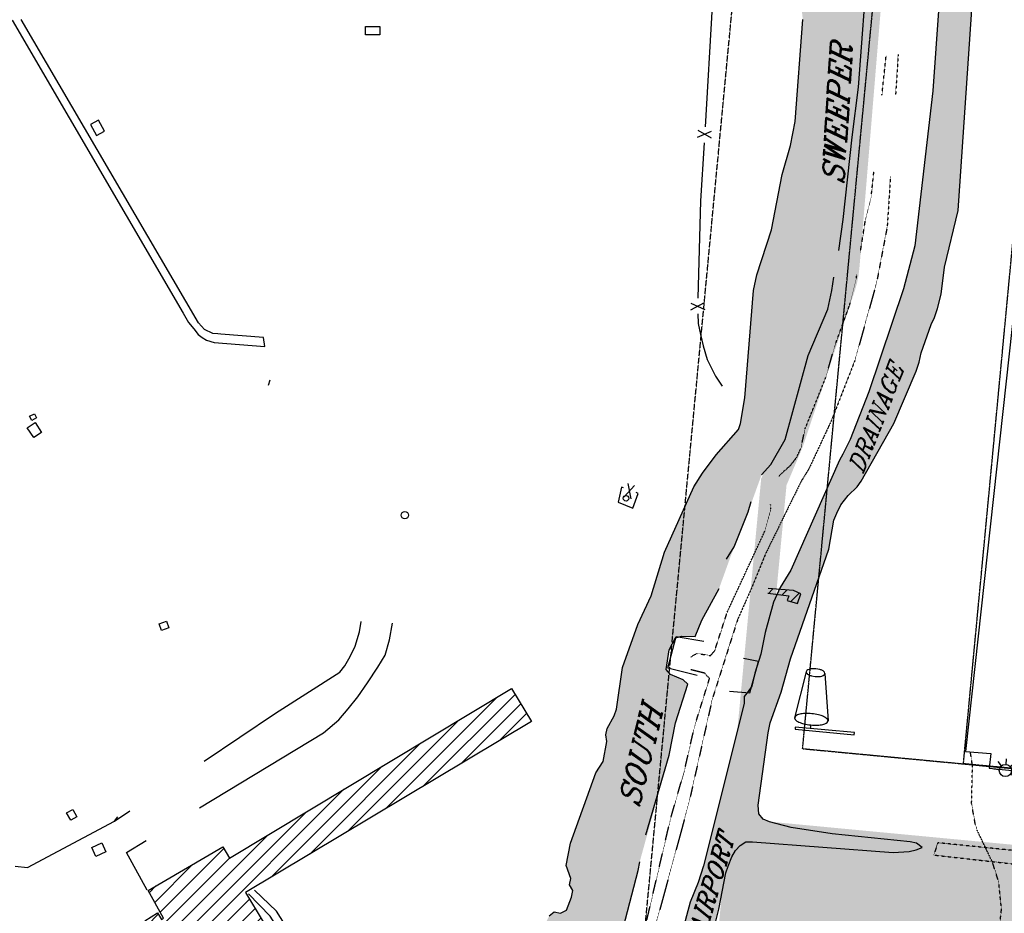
# Model space of a CAD drawing. Header units: feet. Extents: x 0 to 208040, y 0 to 211214.
# Tile 12 of 71: x 194406 to 195549, y 193384 to 194421. Entities that reach past the tile are written whole.
import ezdxf

# ---------------------------------------------------------------- set-up
doc = ezdxf.new("R2010")
doc.units = ezdxf.units.FT
doc.header["$LTSCALE"] = 0.5
doc.header["$MEASUREMENT"] = 0
doc.header["$XCLIPFRAME"] = 0
for name, pattern in [('CENTER2', [1.125, 0.75, -0.125, 0.125, -0.125]), ('EASEMENT8', [0.9375, 0.375, -0.0625, 0.0625, -0.0625, 0.0625, -0.0625, 0.0625, -0.0625, 0.0625, -0.0625]), ('HIDDEN2', [0.1875, 0.125, -0.0625]), ('PHANTOM2', [1.25, 0.625, -0.125, 0.125, -0.125, 0.125, -0.125])]:
    doc.linetypes.add(name, pattern=pattern)
doc.layers.get('0').update_dxf_attribs({"linetype": 'CONTINUOUS'})
for name, color, linetype in [('1-OFA', 13, 'CENTER2'), ('1-RSA', 13, 'CENTER2'), ('1-WINDSOCK', 5, 'CONTINUOUS'), ('AIR-PAVED', 1, 'CONTINUOUS'), ('CULVERT', 5, 'HIDDEN2'), ('F-aviationeasement', 251, 'EASEMENT8'), ('F-BRL', 110, 'PHANTOM2'), ('F-EASEMENTHATCH', 1, 'CONTINUOUS'), ('FENCE', 11, 'CONTINUOUS'), ('Future Property Line', 251, 'PHANTOM2'), ('image', 7, 'CONTINUOUS'), ('MA-BLDG', 11, 'CONTINUOUS'), ('MA-BLDGHATCH', 11, 'CONTINUOUS'), ('MASTER-THIN', 11, 'CONTINUOUS'), ('MISC-OBJECT', 11, 'CONTINUOUS'), ('MISC-UTILITY', 11, 'CONTINUOUS'), ('R-DIRT', 11, 'HIDDEN2'), ('R-PAVED', 11, 'CONTINUOUS'), ('REIL', 11, 'CONTINUOUS'), ('RIVER', 11, 'CONTINUOUS'), ('TEXT', 1, 'CONTINUOUS'), ('WALL', 11, 'CONTINUOUS'), ('Water', 5, 'CONTINUOUS')]:
    doc.layers.add(name, color=color, linetype=linetype)
doc.styles.add('CVFONT05', font='ROMANC')
picture_1 = doc.add_image_def('image1.jpg', size_in_pixel=(2000, 2400))

# ---------------------------------------------------------------- blocks, each defined once
blk = doc.blocks.new('FENCTICK', base_point=(196004.4, 202230.9))
for p, q in [((196000.4, 202222.9), (196008.4, 202238.9)), ((196008.4, 202222.9), (196000.4, 202238.9))]:
    blk.add_line(p, q)
blk = doc.blocks.new('REILEND')
at = {"layer": 'REIL'}
for p, q in [((-96.1, 68.8), (-99.2, 74.4)), ((-90.7, 69.4), (-88.9, 75.6)), ((-86.4, 66), (-80.8, 69.1)), ((-85.8, 60.6), (-79.6, 58.8)), ((-79.5, 53.5), (-73.9, 56.7)), ((-78.9, 48.1), (-76.6, 47.5)), ((-76.8, 44.6), (-75.1, 50.8)), ((-72.5, 41.3), (-66.9, 44.5)), ((-71.8, 35.9), (-65.6, 34.2)), ((-69.7, 32.2), (-67.9, 38.3)), ((-65.4, 28.8), (-59.8, 31.9)), ((-64.8, 23.3), (-58.6, 21.6)), ((-62.9, 19.7), (-62.3, 22)), ((-58.6, 16.4), (-53, 19.6)), ((-55.8, 7.3), (-54.1, 13.5)), ((-51.5, 4), (-45.9, 7.2)), ((-54.1, -5.7), (-50.9, -11.3)), ((-50.8, -1.4), (-44.6, -3.1)), ((-32.9, -43.3), (-36, -37.7)), ((-27.5, -42.7), (-25.7, -36.6)), ((-23.2, -46.1), (-17.6, -43)), ((-22.6, -51.5), (-16.4, -53.3)), ((-16.3, -58.6), (-10.7, -55.5)), ((-15.7, -64), (-13.4, -64.7)), ((-13.6, -67.5), (-11.9, -61.3)), ((-9.3, -70.9), (-3.7, -67.7)), ((-8.6, -76.3), (-2.4, -78)), ((-6.5, -80), (-4.7, -73.8)), ((-2.2, -83.4), (3.4, -80.3)), ((-1.6, -88.8), (4.6, -90.6)), ((0.3, -92.4), (1, -90.1)), ((4.6, -95.8), (10.2, -92.6)), ((7.4, -104.8), (9.1, -98.6)), ((11.7, -108.1), (17.3, -104.9)), ((12.4, -113.5), (18.6, -115.2)), ((9.1, -117.8), (12.3, -123.4))]:
    blk.add_line(p, q, dxfattribs=at)
for centre in [(-92.7, 62.6), (-85.8, 50.1), (-78.7, 37.7), (-71.7, 25.3), (-64.8, 12.8), (-57.7, 0.5), (-29.5, -49.6), (-22.5, -62), (-15.4, -74.4), (-8.4, -86.8), (-1.5, -99.3), (5.6, -111.7)]:
    blk.add_circle(centre, 7.13, dxfattribs=at)
blk = doc.blocks.new('WINDSOCK')
for points in [[(-0.022, 1.272), (-0.022, 0.012), (0.026, 0.012), (0.026, 1.272), (-0.022, 1.272)], [(1.213, 1.151), (0.221, 1.308)], [(0.101, 0.95), (0.026, 0.955)], [(1.213, 0.753), (0.221, 0.593)]]:
    blk.add_lwpolyline(points)
for points in [[(0.221, 1.308), (0.184, 1.29, 0.089204), (0.136, 1.203, 0.046169), (0.111, 1.097, 0.034314), (0.101, 0.95, 0.034314), (0.111, 0.804, 0.046169), (0.136, 0.697, 0.089204), (0.184, 0.61), (0.221, 0.593), (0.257, 0.61, 0.089204), (0.305, 0.697, 0.046169), (0.33, 0.804, 0.034314), (0.34, 0.95, 0.034314), (0.33, 1.097, 0.046169), (0.305, 1.203, 0.089204), (0.257, 1.29)], [(1.213, 1.151), (1.186, 1.14, 0.098445), (1.155, 1.092, 0.055694), (1.138, 1.033), (1.131, 0.952), (1.138, 0.871, 0.055694), (1.155, 0.811, 0.098445), (1.186, 0.764), (1.213, 0.753), (1.24, 0.764, 0.098445), (1.271, 0.811, 0.055694), (1.288, 0.871), (1.295, 0.952), (1.288, 1.033, 0.055694), (1.271, 1.092, 0.098445), (1.24, 1.14)]]:
    blk.add_lwpolyline(points, format="xyb", close=True)

msp = doc.modelspace()

# ---------------------------------------------------------------- hatches: boundary and pattern name
at = {"layer": 'F-EASEMENTHATCH'}
h = msp.add_hatch(dxfattribs=at)
h.set_pattern_fill('DOTS', color=256, scale=200, style=0)
h.paths.add_polyline_path([(195876.1, 192683.7, -0.25645), (195924.1, 192680.8), (195944.3, 192668.2, 0.13356), (195969.4, 192660.5), (196039.7, 193402.7), (195243.3, 193478.2), (195142.6, 192415.5), (195360.8, 192403.6, 0.143121), (195415.4, 192416.4), (195494.1, 192460.8, -0.193149), (195567.9, 192470.6), (195575.2, 192468.7, 0.109874), (195596.9, 192468.1), (195607, 192470, 0.312372), (195646.9, 192510.6), (195654.6, 192555.1, -0.243848), (195682.4, 192591.8)])
at = {"layer": 'MA-BLDGHATCH'}
h = msp.add_hatch(dxfattribs=at)
h.set_pattern_fill('ANSI31', color=256, scale=100, style=0)
edge = h.paths.add_edge_path()
edge.add_line((195274.7, 193755.3), (195299.3, 193752.3))
edge.add_line((195299.3, 193752.3), (195297.1, 193747))
edge.add_line((195297.1, 193747), (195309.3, 193743.3))
edge.add_line((195309.3, 193743.3), (195313.2, 193754.5))
edge.add_line((195313.2, 193754.5), (195304.5, 193758.4))
edge.add_line((195304.5, 193758.4), (195275.4, 193761))
h = msp.add_hatch(dxfattribs=at)
h.set_pattern_fill('ANSI31', color=256, scale=100, style=0)
h.paths.add_polyline_path([(195000.4, 193606.4), (194668.5, 193408), (194709.3, 193339.6), (194666.3, 193316), (194646.6, 193349.4), (194632.8, 193341.4), (194625.6, 193353.8), (194597, 193337), (194578.6, 193368.4), (194575.9, 193366.7), (194584.6, 193351.6), (194570, 193342.9), (194551.7, 193375), (194566.3, 193384.1), (194570.9, 193376.5), (194573.4, 193378), (194555.3, 193410.1), (194642.1, 193460.7), (194650, 193447.7), (194977.3, 193644.8)])
h.paths.add_polyline_path([(194818.7, 193318.1), (194622.1, 193204.6), (194627.7, 193196.9), (194563.2, 193159.6), (194493.6, 193280.2), (194532.6, 193302.8), (194542.9, 193284.5), (194549.9, 193288.6), (194582.8, 193231.6), (194797.2, 193355.4)])
at = {"layer": 'Water'}
h = msp.add_hatch(dxfattribs=at)
h.set_pattern_fill('DOTS', color=256, scale=200, angle=20, style=0)
h.paths.add_polyline_path([(194901.5, 192617.1), (194884.6, 192617.9), (194838.7, 192611.7), (194784.8, 192596.9), (194769.3, 192594.1), (194761.9, 192595), (194755.1, 192598.8), (194743.5, 192619.2), (194739.9, 192634.3), (194739.8, 192642.3), (194743, 192674.2), (194754.2, 192701.4), (194767.5, 192746.5), (194775.5, 192762.2), (194782.8, 192771.4), (194791.6, 192778.9), (194809.3, 192789.6), (194816.5, 192792.3), (194847.9, 192795.6), (194864.2, 192799.3), (194885.3, 192808.9), (194895.2, 192820.7), (194905.1, 192839.8), (194907.3, 192858.1), (194900.1, 192892), (194898.3, 192911), (194900.5, 192977.5), (194904.3, 193012.8), (194899.3, 193036), (194899.6, 193055.6), (194909.4, 193078.1), (194909.3, 193085.6), (194924.3, 193092.5), (194938.9, 193111.2), (194941.2, 193118.7), (194935.6, 193124.2), (194921, 193129.4), (194916.4, 193157.3), (194938.3, 193209.2), (194955.1, 193237.5), (194990.9, 193266.3), (194988, 193273.3), (194980.5, 193274.6), (194981.6, 193297.4), (194987.2, 193302.4), (194990.6, 193309.7), (194991.1, 193333), (195013.8, 193366.3), (195021, 193380.8), (195026.9, 193385.6), (195034.2, 193383.8), (195041, 193387.2), (195047, 193402.3), (195048.3, 193410), (195044.4, 193416.6), (195046, 193424.2), (195040.9, 193439.2), (195045.7, 193465.1), (195075.2, 193547), (195083.5, 193559.9), (195087.8, 193583.2), (195086.9, 193590.8), (195088.2, 193598.2), (195096.6, 193612.8), (195099, 193620.9), (195106.1, 193669.2), (195124, 193719), (195139.2, 193752.4), (195155, 193803.1), (195189, 193878.9), (195198.8, 193894.9), (195214.8, 193916.2), (195240.6, 193945.3), (195243.2, 193952.4), (195248.3, 193982.3), (195258.1, 194106.9), (195262, 194125.2), (195279.2, 194177.2), (195291.5, 194241.4), (195301.2, 194275.3), (195306.6, 194302.9), (195315.4, 194421.6), (195312, 194454.2), (195313.1, 194497.5), (195310.5, 194550.4), (195317.6, 194608.3), (195337.4, 194675.2), (195358.5, 194800.4), (195362.9, 194869.5), (195362.2, 194886.4), (195358.7, 194901.7), (195360.1, 194926.4), (195367.7, 194939.6), (195373.1, 194944.9), (195380.3, 194947.4), (195386.2, 194952.2), (195375, 194962.3), (195373.7, 194977.7), (195367, 194981.8), (195359.6, 194980.3), (195358.6, 194965.1), (195356, 194957.6), (195350.6, 194952.2), (195343.4, 194949.8), (195336, 194951.9), (195327.5, 194989.7), (195308.6, 195013.8), (195285.9, 195038.9), (195268.3, 195046.5), (195253.2, 195050.3), (195209.1, 195052.7), (195186.6, 195044.3), (195139.4, 195012.7), (195118.7, 195001), (195096.4, 194994.5), (195057.7, 194996.8), (195044.9, 195005.6), (195030.4, 195010.2), (195077.1, 195007.3), (195092.3, 195009.1), (195098.9, 195014.1), (195129.7, 195045.3), (195149.4, 195059.1), (195154.1, 195065), (195156.6, 195070.4), (195164.1, 195103), (195158.5, 195108.7), (195125.7, 195111.6), (195121.9, 195118.4), (195116.6, 195123.8), (195094.2, 195129.8), (195080.2, 195136.7), (195068.2, 195146.7), (195046.3, 195154.7), (195040.7, 195159.9), (195035.3, 195181.1), (195020.7, 195199.1), (195012.7, 195199.9), (195006.3, 195204.5), (194993.5, 195223.8), (194992.4, 195231.9), (194993.8, 195255.3), (194991.1, 195262.8), (194981.8, 195275.6), (194975.1, 195279.9), (194967.8, 195281.7), (194964.6, 195289.2), (194958.8, 195294.7), (194947.2, 195316.4), (194928.8, 195341.2), (194915.7, 195365.8), (194911.3, 195383.4), (194907.3, 195428.1), (194895, 195437.9), (194894, 195456.5), (194895.5, 195472.2), (194886.9, 195493.7), (194870.7, 195514.8), (194855.6, 195616.3), (194852.2, 195623.8), (194847.1, 195629.5), (194844.5, 195636.7), (194842.7, 195646.4), (194829.9, 195677.5), (194827.4, 195694.4), (194830.6, 195747.4), (194834.9, 195754.3), (194845.5, 195765.5), (194846.7, 195776.9), (194842.7, 195892.3), (194845.3, 195899.4), (194892, 195948.7), (194914.7, 195985.5), (194927, 195998.9), (194938.2, 196013.3), (194957.3, 196032.8), (194962.7, 196039.3), (194969.2, 196046), (194982.4, 196062.4), (194994.7, 196074.1), (195002.4, 196083.2), (195029.1, 196110.1), (195057.4, 196131.5), (195065.2, 196135), (195073.7, 196137.4), (195144.7, 196161.9), (195164.9, 196167.8), (195173, 196171), (195182.9, 196176.2), (195189.6, 196181.2), (195194.8, 196188.6), (195199.2, 196198), (195204.6, 196216.3), (195207.8, 196224.7), (195212.7, 196234.1), (195220.6, 196245.5), (195234.7, 196260.7), (195255.5, 196276.4), (195263.4, 196280.2), (195282.5, 196286.8), (195303.3, 196295.7), (195322.9, 196301.1), (195342.5, 196303.5), (195350.7, 196305.6), (195358.3, 196309.7), (195366.3, 196315.1), (195373.6, 196321.1), (195379.5, 196329), (195382.7, 196338.2), (195387.2, 196386.4), (195389.4, 196441.9), (195402.8, 196548.7), (195409.7, 196577.8), (195410.9, 196586), (195412.8, 196616.3), (195411.8, 196624.6), (195408.4, 196632.7), (195395.6, 196650.9), (195389.5, 196657.4), (195382.9, 196662.6), (195366.9, 196668.8), (195341.6, 196671.4), (195333.1, 196671.6), (195312.5, 196669), (195293.7, 196670.4), (195284.8, 196670), (195277.5, 196665.9), (195270.1, 196659.1), (195241.5, 196635.1), (195226.3, 196617.4), (195192.9, 196571.4), (195187, 196565.5), (195178, 196558.9), (195168.6, 196553.1), (195158.7, 196548.2), (195150.2, 196542), (195126.3, 196520.3), (195096.2, 196499.8), (194977.2, 196435.4), (194951, 196425), (194942.3, 196423.5), (194923.1, 196422.1), (194915.2, 196420), (194896.8, 196413.1), (194881.8, 196404.1), (194868.2, 196393.6), (194860.4, 196390.6), (194852.1, 196389.6), (194827.2, 196388.4), (194819, 196389), (194793.8, 196394.7), (194775.6, 196396.8), (194766.8, 196396.4), (194758.8, 196393.8), (194739.2, 196393.3), (194730.8, 196394.2), (194721.3, 196397.3), (194689.7, 196402.8), (194672.5, 196408.4), (194650.8, 196413.1), (194601.7, 196426.1), (194593.8, 196429.2), (194569, 196445.6), (194554.8, 196458.2), (194549.5, 196464.8), (194545, 196475.5), (194540.6, 196504.3), (194538.6, 196512.8), (194531.3, 196531.3), (194526.1, 196538.2), (194517.4, 196546.1), (194506.8, 196552.5), (194496.2, 196555.6), (194487.2, 196556.7), (194479.2, 196558.4), (194463, 196563.6), (194457.2, 196570), (194459.2, 196578), (194468.2, 196579.8), (194477.6, 196580.3), (194486.3, 196579.3), (194497.8, 196576.9), (194506, 196573.5), (194562.7, 196535.9), (194601.9, 196514.1), (194610.1, 196511.2), (194632.4, 196508.6), (194641.1, 196508.5), (194651.1, 196509), (194658.6, 196512.5), (194667.2, 196513.1), (194688.5, 196504.4), (194695.8, 196500.5), (194713.6, 196488.3), (194721.7, 196484.6), (194744.8, 196480), (194835.1, 196469.6), (194843.4, 196469.5), (194855.6, 196470.3), (194865.9, 196471.9), (194898.8, 196482.9), (194917.5, 196485.7), (194926, 196485.6), (194938, 196486.4), (194949.7, 196490.8), (194955.8, 196498.4), (194962.2, 196503.7), (195007.7, 196526.2), (195030.2, 196540.7), (195037.8, 196543.9), (195047.7, 196546.4), (195056.4, 196547.8), (195067.4, 196552.9), (195096.5, 196574.3), (195103.9, 196578.9), (195114.3, 196583.2), (195125.7, 196589.3), (195131.6, 196595.3), (195134.7, 196605.6), (195138.7, 196613.4), (195159.3, 196637.7), (195172.3, 196649.7), (195180.5, 196654.2), (195190.6, 196658.6), (195197.9, 196662.4), (195203, 196680.5), (195241.4, 196717.9), (195248.4, 196723.7), (195269.4, 196746.3), (195274.9, 196753.1), (195281.6, 196763.8), (195287.1, 196775.6), (195289.5, 196787.1), (195294, 196833.9), (195293.7, 196843.3), (195283.8, 196888.4), (195281.4, 196896.4), (195276.7, 196907.3), (195270.6, 196916.6), (195255.4, 196930.7), (195238.5, 196943.6), (195135.5, 197011.3), (195082.1, 197049), (194964.6, 197115), (194957.7, 197119.7), (194950.2, 197126), (194942.5, 197135.2), (194917.7, 197177.6), (194899.4, 197203.1), (194890.8, 197218.6), (194887.6, 197227), (194880.6, 197249.2), (194877.4, 197257.3), (194873.8, 197269), (194870.8, 197281.7), (194871.1, 197293.8), (194869.4, 197305.2), (194864.3, 197315.4), (194862.5, 197323.9), (194863, 197338.4), (194864.6, 197352.2), (194865, 197367.3), (194863, 197381.3), (194862.7, 197409.4), (194869, 197459.5), (194875.2, 197487.1), (194876.3, 197496.3), (194876.4, 197500), (194905.9, 197500), (194908.4, 197484.4), (194912.7, 197425.9), (194912.2, 197383.3), (194916.1, 197319.1), (194916.3, 197304.2), (194920.6, 197275.1), (194931.4, 197234.9), (194937.9, 197217.6), (194946.8, 197201.5), (194961, 197184.2), (194964.6, 197181.9), (195024.4, 197144.5), (195124, 197102.8), (195200.1, 197078.1), (195232, 197063.7), (195279, 197033.3), (195317, 197007.4), (195338, 196986.6), (195364.7, 196953.8), (195369.2, 196946.7), (195378.9, 196926.4), (195386.4, 196907.6), (195409.8, 196833.8), (195413.8, 196816.5), (195449.9, 196699.7), (195484.2, 196630.3), (195491.6, 196608.6), (195506.2, 196554.1), (195507.7, 196545.4), (195508.1, 196536.6), (195497.8, 196435.7), (195492.1, 196414.4), (195488.9, 196405.7), (195483.3, 196395.1), (195430.4, 196320.1), (195393.9, 196277.8), (195387.8, 196272.2), (195361.4, 196245.8), (195350.4, 196236.7), (195312, 196199.3), (195299.7, 196189.7), (195291.1, 196184.1), (195266.4, 196163.3), (195228.8, 196130), (195204.8, 196110.6), (195114.5, 196037.6), (195063.7, 196001.9), (195056.1, 195998.6), (195032, 195982.2), (195019.4, 195971.3), (195003.9, 195951.9), (194992.8, 195938.7), (194967.2, 195896.4), (194954.5, 195866.3), (194946.3, 195841.3), (194940, 195805), (194935.2, 195725.1), (194940.4, 195631.9), (194942.3, 195624), (194949.7, 195601), (194955, 195584.6), (194969.6, 195545.8), (194979.3, 195518), (194993.7, 195481.5), (195034.3, 195388.9), (195053.8, 195338.1), (195058.1, 195323.5), (195072.6, 195285.3), (195079.7, 195270.6), (195094.7, 195249.9), (195132.8, 195208.8), (195190.7, 195163.4), (195212.4, 195149.9), (195261, 195117.1), (195344.6, 195067.3), (195376.3, 195043.5), (195410.8, 195009.4), (195416.4, 195000.4), (195428, 194947.6), (195419.8, 194850.2), (195421, 194842.6), (195413.1, 194773), (195411.8, 194761.3), (195403.8, 194720.1), (195396.3, 194630.9), (195392.9, 194572.2), (195390.2, 194524.8), (195391.2, 194492.6), (195380.1, 194342.8), (195372.9, 194284.9), (195362.3, 194189.3), (195351.6, 194122.2), (195349.2, 194106.7), (195344.4, 194085.3), (195321.6, 194031.4), (195295.1, 193934), (195278.3, 193905), (195267.6, 193893), (195252.1, 193850), (195235.7, 193809.3), (195218.2, 193760.8), (195198.4, 193723.9), (195190.4, 193705.2), (195174.9, 193705.5), (195167.5, 193703.5), (195160.1, 193689.8), (195156.8, 193666.8), (195161.8, 193660.8), (195176.4, 193654.9), (195182, 193649.7), (195167.5, 193604.7), (195160.3, 193567.2), (195126.1, 193443.6), (195124.4, 193433.6), (195087.7, 193292.3), (195072.3, 193239.6), (195019.8, 193082), (194985.8, 192997.4), (194965.6, 192956.8), (194955.1, 192903.3), (194953.2, 192865.5), (194955.4, 192853.7), (194953.2, 192832.5), (194951, 192825.9), (194949, 192819.5), (194947.6, 192804.3), (194932, 192768.4), (194921.6, 192738.9), (194907.3, 192678.3), (194906.3, 192662.1), (194908.2, 192654.4), (194919.5, 192642)])
h = msp.add_hatch(dxfattribs=at)
h.set_pattern_fill('DOTS', color=256, scale=200, angle=20, style=0)
h.paths.add_polyline_path([(195520.7, 194716.6), (195523.4, 194746.1), (195535.6, 194877.2), (195556.5, 194988.7), (195559.6, 195038.3), (195559.3, 195046.9), (195557.2, 195058.1), (195552.7, 195067.7), (195545.3, 195075.3), (195534.3, 195082.2), (195514.3, 195092.6), (195496.8, 195099.7), (195489.8, 195103.8), (195481.5, 195110), (195475.5, 195115.9), (195470.2, 195124.9), (195468.4, 195134.3), (195498.6, 195532.7), (195491.8, 195528.2), (195490.5, 195519), (195453.4, 195166.8), (195451.5, 195158.7), (195446.8, 195149.8), (195427.5, 195142.8), (195418.2, 195143.5), (195409.5, 195151), (195401.6, 195158.9), (195376.5, 195179.7), (195369.6, 195184.5), (195289.1, 195232.7), (195259.4, 195256.7), (195192.3, 195330.9), (195159, 195378.7), (195112.5, 195463.9), (195097.1, 195497.4), (195069.7, 195575.8), (195067.6, 195584.5), (195060.3, 195609.2), (195057.4, 195626.5), (195057.2, 195664.6), (195054.4, 195687.1), (195050.6, 195705.7), (195048.6, 195739.8), (195051.3, 195793.7), (195054.3, 195809.8), (195056.4, 195817.1), (195066.7, 195839.4), (195076.9, 195856.9), (195084.9, 195872.8), (195094.7, 195888.8), (195100, 195895.2), (195158.1, 195945.5), (195173.9, 195953.8), (195184.7, 195966.6), (195199.9, 195974.4), (195235.6, 195998.1), (195247.5, 196011), (195287.6, 196041.6), (195392.9, 196132.8), (195429.5, 196156.4), (195446.4, 196165.2), (195454.2, 196168.1), (195470.6, 196167.9), (195544.3, 196153.9), (195549.9, 196147.5), (195550.6, 196139.2), (195529, 195925.3), (195529.7, 195917), (195536.3, 195912.1), (195539.3, 195931), (195536.4, 195948.9), (195537, 195958.2), (195541.7, 195989.6), (195548.8, 196016.2), (195558.9, 196141.8), (195558.5, 196150.1), (195551.7, 196165.4), (195543.6, 196169.1), (195509, 196176.7), (195471.1, 196181.6), (195463.3, 196185.2), (195458, 196191.6), (195457.8, 196200.1), (195460.7, 196208.1), (195475, 196220.4), (195482.4, 196225.1), (195498.4, 196230.4), (195504.9, 196236), (195532.3, 196271.8), (195568, 196328.8), (195591.1, 196371.5), (195609.7, 196425.9), (195613.8, 196446.6), (195622, 196535.3), (195620.4, 196563.8), (195616.3, 196592.9), (195606.6, 196626.1), (195594.7, 196651.7), (195580.3, 196676.5), (195558.1, 196742), (195526.5, 196806.3), (195524.4, 196814.8), (195523.2, 196832.6), (195546.8, 197085.5), (195541.5, 197092.2), (195531.6, 197001.2), (195530.4, 196966.7), (195525.7, 196949.9), (195517.3, 196895.9), (195510.4, 196890.9), (195501.2, 196916.5), (195489.6, 196939.8), (195472.8, 196979.9), (195440.5, 197022.1), (195420.7, 197041.2), (195390.7, 197062.2), (195317, 197130.9), (195274.5, 197158.3), (195237.3, 197172.5), (195102.4, 197232.8), (195083.5, 197244.9), (195057.7, 197266.6), (195049.4, 197275.8), (195041.9, 197287.1), (195032.9, 197307.3), (195022.2, 197347.9), (195018.2, 197377.2), (195016.6, 197444.7), (195022.2, 197495.5), (195023.5, 197500), (194979.5, 197500), (194977.6, 197487.7), (194974.6, 197445.4), (194975.6, 197360.9), (194985.1, 197290.6), (194998.3, 197259.4), (195008.4, 197244.7), (195019.7, 197234.9), (195038.6, 197222.3), (195113.2, 197189.8), (195154.2, 197166.4), (195256, 197124.7), (195274, 197115.5), (195311, 197090.6), (195377.1, 197030), (195402.6, 197013), (195423.4, 196992.8), (195427.8, 196985.4), (195463.3, 196897.7), (195495.5, 196785.4), (195522.9, 196715.5), (195561.8, 196640.6), (195578.3, 196601.6), (195580.9, 196591.4), (195587.1, 196547), (195587.3, 196525.3), (195578.9, 196454.5), (195567.3, 196403.9), (195563.1, 196393.1), (195546.3, 196362.3), (195522.2, 196331.6), (195507.5, 196309.6), (195461.4, 196257.7), (195448.9, 196241.6), (195416.7, 196207.9), (195403.6, 196196.5), (195382.1, 196182.5), (195335.1, 196141.7), (195310, 196116.8), (195272.2, 196087.1), (195227, 196045.3), (195213.2, 196035.3), (195200.9, 196021.6), (195167.8, 195994.3), (195135.8, 195971.9), (195101.4, 195950.2), (195085.9, 195939.5), (195056.1, 195908.2), (195051.5, 195901.3), (195028.9, 195855.4), (195017.5, 195823), (195009.3, 195791.8), (195006.9, 195770.6), (195005.9, 195730.1), (195007.3, 195706.7), (195023.4, 195608.1), (195036.7, 195561.6), (195044.4, 195525.7), (195062.2, 195477.6), (195079, 195448.5), (195082.4, 195440.9), (195135.3, 195348.7), (195152.6, 195320.3), (195177.7, 195285.9), (195200.1, 195260.8), (195215.9, 195245.6), (195262.3, 195211), (195337.8, 195166.5), (195344.2, 195161.9), (195370.2, 195145.1), (195378, 195139.2), (195405.9, 195114.2), (195433.3, 195096.2), (195482.7, 195071.2), (195490.8, 195068.3), (195501.1, 195063), (195509.6, 195056.1), (195516.9, 195046.5), (195521.6, 195035.6), (195521.2, 195025.3), (195514.5, 194990.2), (195503.9, 194962), (195502.3, 194954.1), (195486.3, 194753.7), (195483.4, 194716.7), (195474.7, 194607.9), (195474.1, 194549.1), (195476.9, 194486.6), (195466.5, 194338.5), (195445.3, 194158.9), (195432.5, 194109), (195392, 193989.3), (195370.5, 193933.8), (195361.9, 193916.7), (195357.9, 193910), (195301.6, 193782.3), (195289.2, 193761.9), (195281.6, 193745), (195271.6, 193709.9), (195266.6, 193684.7), (195264.5, 193677.4), (195259.6, 193662.7), (195256.1, 193647.7), (195252.1, 193641.2), (195247.4, 193635.3), (195247.3, 193627.6), (195200.3, 193438.7), (195194, 193419.6), (195184.7, 193396.8), (195161.9, 193311.6), (195159.3, 193288.2), (195159.4, 193280.2), (195164.1, 193273.5), (195179.8, 193272), (195186.2, 193276.8), (195189.5, 193283.8), (195199.8, 193315.3), (195206.8, 193347.4), (195209.4, 193354.4), (195217.9, 193388.6), (195226.2, 193430.6), (195228.6, 193438.4), (195232.9, 193449.1), (195237.3, 193456.8), (195242.8, 193462.7), (195249.4, 193466.6), (195257.1, 193466.8), (195420.4, 193454.4), (195438.8, 193455.4), (195447, 193457.3), (195454, 193460.3), (195447.6, 193465.3), (195440.2, 193466.9), (195349.4, 193476), (195301.9, 193483.6), (195276.8, 193489.8), (195269.5, 193492.9), (195264.2, 193499.1), (195263.8, 193509.1), (195275.2, 193593.3), (195277.6, 193604.9), (195290.2, 193640.5), (195301, 193679), (195345.7, 193806.6), (195351.6, 193840.3), (195354.8, 193848.3), (195359.5, 193857.9), (195367.9, 193869.1), (195378.5, 193879), (195383, 193885.7), (195421.2, 193952.6), (195447, 194013.3), (195450.6, 194023.8), (195453, 194034.4), (195464.6, 194067.3), (195468.3, 194075.5), (195471.8, 194086), (195475.9, 194102.5), (195479.9, 194133.8), (195495.9, 194199.8), (195519.8, 194552.7), (195514.5, 194597.5), (195514.7, 194605.8), (195514.1, 194646.7)])

# ---------------------------------------------------------------- linework, layer by layer
at = {"layer": '1-OFA'}
for q in [(195936.2, 200129.4), (195987.2, 193511.3)]:
    msp.add_line((195315.2, 193574.9), q, dxfattribs=at)
at = {"layer": '1-RSA'}
for p, q in [((195501.9, 193557.3), (196149.5, 200393.2)), ((195800.5, 193529), (195501.9, 193557.3))]:
    msp.add_line(p, q, dxfattribs=at)
at = {"layer": 'AIR-PAVED', "elevation": 0.9}
msp.add_lwpolyline([(195673.5, 195245.6), (195630.4, 194784.4), (195569.5, 194163.8), (195504.4, 193571.6), (195533.6, 193569.3), (195531.7, 193552.1), (195629.9, 193542)], dxfattribs=at)
at = {"layer": 'CULVERT', "elevation": 2.9}
msp.add_lwpolyline([(195467.4, 193451.4), (195808.9, 193413.1), (195810.3, 193431.1), (195472.2, 193465.6)], close=True, dxfattribs=at)
at = {"layer": 'F-aviationeasement', "const_width": 30}
msp.add_lwpolyline([(195142.6, 192415.5), (195243.3, 193478.2)], dxfattribs=at)
at = {"layer": 'F-BRL'}
msp.add_line((194977.1, 191728.8), (195714.9, 199516.7), dxfattribs=at)
at = {"layer": 'FENCE'}
for points, elevation in [([(195210.3, 194479.4), (195210.2, 194437), (195201.9, 194296.8)], 14.4), ([(195200.8, 194278.1), (195196.8, 194210.8), (195193.5, 194098.1)], 14.4), ([(195193.7, 194079.8), (195194.1, 194068.6), (195196.6, 194055.9), (195199.8, 194042.6), (195204.4, 194026.9), (195213.9, 194007.3), (195222, 193995.7)], 14.4), ([(195107.1, 193877.7), (195104.9, 193878.5), (195101.2, 193861), (195118.2, 193854.3)], 27.9), ([(195118.2, 193854.3), (195124.4, 193871.3), (195121.8, 193872.3)], 27.9)]:
    msp.add_lwpolyline(points, dxfattribs=dict(at, elevation=elevation))
at = {"layer": 'Future Property Line', "const_width": 30}
msp.add_lwpolyline([(197369.7, 197224), (197409.9, 195804.9), (197559, 195820.8), (197516.5, 195756), (196712, 195670.3), (196140.7, 194468.6), (196039.7, 193402.7), (195243.3, 193478.2), (195281.8, 193884.5), (195301.5, 193931), (195361.4, 194110.7, 0.059922), (195366.2, 194134.1), (195433.8, 194953.5, 0.2745), (195389.1, 195045.3), (195162.5, 195194.3, -0.154619), (195086.3, 195288.1), (194960.4, 195607.2, -0.089682), (194953.4, 195642.1), (194951.6, 195744.3, -0.227587), (195059.8, 195980.3), (195410.4, 196271.8, 0.316185), (195500.7, 196604.8), (195398.2, 196887.5, 0.217231)], format="xyb", dxfattribs=at)
at = {"layer": 'MA-BLDG', "elevation": 53.4}
msp.add_lwpolyline([(195000.4, 193606.4), (194668.5, 193408), (194709.3, 193339.6), (194666.3, 193316), (194646.6, 193349.4), (194632.8, 193341.4), (194625.6, 193353.8), (194597, 193337), (194578.6, 193368.4), (194575.9, 193366.7), (194584.6, 193351.6), (194570, 193342.9), (194551.7, 193375), (194566.3, 193384.1), (194570.9, 193376.5), (194573.4, 193378), (194555.3, 193410.1), (194642.1, 193460.7), (194650, 193447.7), (194977.3, 193644.8)], close=True, dxfattribs=at)
at = {"layer": 'MASTER-THIN', "color": 7}
for p, q in [((194620.3, 193560.3, 27.6), (194703.2, 193615.9, 25.6)), ((194516.5, 193490.7, 30.1), (194534.1, 193502.5, 29.7))]:
    msp.add_line(p, q, dxfattribs=at)
at = {"layer": 'MISC-OBJECT', "elevation": 6.6}
msp.add_lwpolyline([(195274.7, 193755.3), (195299.3, 193752.3), (195297.1, 193747), (195309.3, 193743.3), (195313.2, 193754.5), (195304.5, 193758.4), (195275.4, 193761)], dxfattribs=at)
at = {"layer": 'MISC-UTILITY'}
for points in [[(194807.9, 194413.3), (194824.4, 194413.3), (194824.4, 194403.7), (194807.9, 194403.7)], [(194504.7, 194291.7), (194497.7, 194304.7), (194488.5, 194299.7), (194495.5, 194286.7)], [(194576.6, 193723), (194579.5, 193715), (194571.1, 193712), (194568.2, 193720)], [(194468.1, 193504.4), (194472.8, 193495.9), (194465.6, 193491.8), (194460.8, 193500.3)], [(194489.9, 193460.2), (194501.7, 193465.5), (194506.4, 193455), (194494.7, 193449.7)]]:
    msp.add_lwpolyline(points, close=True, dxfattribs=at)
for points, elevation in [([(194423.4, 193963.8), (194426, 193958.8), (194420.3, 193955.8), (194417.7, 193960.8)], 31.1), ([(194422.6, 193936.1), (194415, 193947.5), (194424.1, 193953.4), (194431.6, 193942)], 39.1)]:
    msp.add_lwpolyline(points, close=True, dxfattribs=dict(at, elevation=elevation))
for points, elevation in [([(194735.2, 193320.2), (194697.1, 193380.4), (194671.8, 193406.2)], 53.1), ([(194742.7, 193325.3), (194704.6, 193386.3), (194678.7, 193410.4)], 55.9)]:
    msp.add_lwpolyline(points, dxfattribs=dict(at, elevation=elevation))
for centre, radius in [((195110.2, 193865.6, 26.9), 3.21), ((194853.4, 193846, 26.9), 4.37)]:
    msp.add_circle(centre, radius, dxfattribs=at)
at = {"layer": 'R-DIRT'}
for points, elevation in [([(195407.3, 194333.8), (195412.2, 194379.4)], 10), ([(195426.1, 194380.7), (195423.1, 194333.9)], 10), ([(195382.1, 194150.4), (195388.3, 194189.7), (195394.8, 194215.2), (195398, 194245.1)], 10), ([(195417.1, 194239.2), (195413.4, 194180.9), (195401, 194115.7), (195375.8, 194025.4), (195348.7, 193956.1), (195322.8, 193900.4), (195313.3, 193884.9), (195272.3, 193801.4), (195256.4, 193762.5), (195239.7, 193724.7), (195210.3, 193632.5), (195183.3, 193512.5), (195144, 193368.1), (195117.2, 193256.6), (195081.3, 193139.6), (195066, 193068.8), (195065.1, 193057.9), (195065.2, 193046.1)], 10), ([(195287.7, 193890.8), (195290.7, 193894.4), (195301.2, 193903.9), (195308.2, 193912.9), (195313.3, 193923.8), (195318.1, 193946.2), (195342.1, 194005.7), (195352.6, 194042.5), (195369.8, 194089.8), (195377.6, 194121.1), (195378.3, 194125.8)], 10), ([(195185.6, 193681.6), (195192.4, 193685.5), (195208.3, 193683), (195213.3, 193688.9), (195227.9, 193733.9), (195271.3, 193827.3), (195278.4, 193853.3), (195278.1, 193858.4)], 10), ([(194986.3, 192897.8), (195020.8, 193004.9), (195032.3, 193032.9), (195084.2, 193203.8), (195102.2, 193254.6), (195118.1, 193321.8), (195129.5, 193355), (195162, 193493.8), (195177.9, 193548.8), (195189.8, 193600.7), (195207.2, 193656.5), (195201.4, 193662.5), (195185.4, 193666.5)], 15), ([(195478.3, 193015.9), (195493.3, 193052.4), (195499.3, 193077.7), (195509.8, 193105.7), (195521.5, 193168.5), (195546.1, 193388.3), (195542.9, 193420.1), (195535.6, 193443), (195517.8, 193480.3), (195515.6, 193487.7), (195511.4, 193510.9), (195512.4, 193555.2), (195510.1, 193570.2)], 14.6)]:
    msp.add_lwpolyline(points, dxfattribs=dict(at, elevation=elevation))
at = {"layer": 'R-PAVED'}
for p, q in [((194397.4, 194420.9, 26.4), (194595.9, 194080.5, 26.4)), ((194613.9, 194069.3, 26.4), (194408, 194421.6, 26.4)), ((194595.9, 194080.5, 26.4), (194602.3, 194069.5, 26.4)), ((194602.3, 194069.5, 26.4), (194608.3, 194062.5, 26.4)), ((194621, 194061.5, 26.4), (194613.9, 194069.3, 26.4)), ((194608.3, 194062.5, 26.4), (194613.6, 194055.8, 26.4)), ((194630.5, 194057, 26.4), (194621, 194061.5, 26.4)), ((194613.6, 194055.8, 26.4), (194618.3, 194052.1, 26.4)), ((194618.3, 194052.1, 26.4), (194623.3, 194049.2, 26.4)), ((194623.3, 194049.2, 26.4), (194631.9, 194046.6, 26.4)), ((194636.4, 194056.5, 26.4), (194630.5, 194057, 26.4)), ((194631.9, 194046.6, 26.4), (194690.7, 194041.7, 26.4)), ((194639.9, 194056.2, 26.4), (194636.4, 194056.5, 26.4)), ((194689.3, 194052.3, 26.4), (194639.9, 194056.2, 26.4)), ((194690.7, 194041.7, 26.4), (194689.3, 194052.3, 26.4)), ((194696.6, 194002.6, 26.4), (194694.9, 193996.7, 26.4)), ((194800.7, 193710.7, 25.6), (194802.6, 193722.4, 25.6)), ((194835.6, 193701.4, 30.4), (194839.1, 193720.5, 30.4)), ((194795.9, 193694, 25.6), (194800.7, 193710.7, 25.6)), ((194789.9, 193681.7, 25.6), (194795.9, 193694, 25.6)), ((194830.4, 193683.5, 30.4), (194835.6, 193701.4, 30.4)), ((194783.8, 193671.2, 25.6), (194789.9, 193681.7, 25.6)), ((194822, 193669.4, 30.4), (194830.4, 193683.5, 30.4)), ((194777.9, 193663.6, 25.6), (194783.8, 193671.2, 25.6)), ((194810.1, 193651.3, 30.4), (194822, 193669.4, 30.4)), ((194703.2, 193615.9, 25.6), (194777.9, 193663.6, 25.6)), ((194798.7, 193635.1, 30.4), (194810.1, 193651.3, 30.4)), ((194787.6, 193621.2, 30.4), (194798.7, 193635.1, 30.4)), ((194776.8, 193608.3, 30.4), (194787.6, 193621.2, 30.4)), ((194759.1, 193593.4, 30.4), (194776.8, 193608.3, 30.4)), ((194615.1, 193506, 30.4), (194759.1, 193593.4, 30.4)), ((194415.2, 193437, 30.1), (194516.5, 193490.7, 30.1)), ((194516.5, 193490.7, 30.1), (194520.4, 193495.9, 30.1)), ((194530.2, 193454.5, 30.4), (194553, 193468.3, 30.4)), ((194554.3, 193410.4, 30.4), (194530.2, 193454.5, 30.4)), ((194401, 193438.4, 30.1), (194415.2, 193437, 30.1))]:
    msp.add_line(p, q, dxfattribs=at)
at = {"layer": 'RIVER'}
for points, elevation in [([(195209.4, 193354.4), (195217.9, 193388.6), (195226.2, 193430.6), (195228.6, 193438.4), (195232.9, 193449.1), (195237.3, 193456.8), (195242.8, 193462.6), (195249.4, 193466.6), (195257.2, 193466.8), (195420.4, 193454.4), (195438.8, 193455.4), (195447, 193457.3), (195454, 193460.2), (195447.6, 193465.3), (195440.2, 193466.8), (195349.4, 193476), (195301.9, 193483.5), (195276.8, 193489.8), (195269.5, 193492.9), (195264.2, 193499.1), (195263.8, 193509.1), (195275.2, 193593.2), (195277.6, 193604.8), (195290.2, 193640.4), (195301, 193679), (195345.7, 193806.6), (195351.6, 193840.2), (195354.8, 193848.3), (195359.5, 193857.9), (195367.9, 193869), (195378.5, 193879), (195383, 193885.6), (195421.2, 193952.6), (195447, 194013.2), (195450.6, 194023.7), (195453, 194034.3), (195464.6, 194067.3), (195468.3, 194075.5), (195471.9, 194086), (195475.9, 194102.5), (195479.9, 194133.8), (195495.9, 194199.7), (195519.8, 194552.7)], -5), ([(195357.4, 194153.2), (195362.3, 194189.3), (195372.9, 194284.9), (195380.1, 194342.8), (195391.2, 194492.6), (195390.2, 194524.8), (195391.1, 194540.7)], 5), ([(195476.9, 194486.6), (195466.5, 194338.5), (195445.3, 194158.8), (195432.5, 194108.9), (195392, 193989.3), (195370.5, 193933.8), (195361.9, 193916.7), (195357.9, 193909.9), (195301.6, 193782.2), (195289.3, 193761.9), (195281.6, 193744.9), (195271.6, 193709.9), (195266.6, 193684.7), (195264.5, 193677.3), (195259.6, 193662.7), (195256.2, 193647.6), (195252.1, 193641.2), (195247.4, 193635.3), (195247.3, 193627.5), (195200.3, 193438.7), (195194, 193419.6), (195184.7, 193396.8), (195161.9, 193311.5)], -5), ([(195021, 193380.8), (195026.9, 193385.6), (195034.2, 193383.8), (195041, 193387.2), (195047, 193402.3), (195048.3, 193410), (195044.4, 193416.6), (195046, 193424.2), (195040.9, 193439.2), (195045.7, 193465.1), (195075.2, 193547), (195083.5, 193559.9), (195087.8, 193583.2), (195086.9, 193590.8), (195088.2, 193598.2), (195096.6, 193612.8), (195099, 193620.9), (195106.1, 193669.2), (195124, 193719), (195139.2, 193752.4), (195155, 193803.1), (195189, 193878.9), (195198.8, 193894.9), (195214.8, 193916.2), (195240.6, 193945.3), (195243.2, 193952.4), (195248.3, 193982.3), (195258.1, 194106.9), (195262, 194125.2), (195279.2, 194177.2), (195291.5, 194241.4), (195301.2, 194275.3), (195306.6, 194302.9), (195315.4, 194421.6)], 3.2), ([(195267.6, 193893), (195278.3, 193905), (195295.1, 193934), (195321.6, 194031.4), (195344.4, 194085.3), (195349.2, 194106.7), (195351.6, 194122.2)], 5), ([(195227, 193794.9), (195235.7, 193809.3), (195252.1, 193850), (195255.6, 193862)], 5), ([(195133.3, 193474.9), (195160.3, 193567.2), (195167.5, 193604.7), (195182, 193649.7), (195176.4, 193654.9), (195161.8, 193660.8), (195156.8, 193666.8), (195160.1, 193689.8), (195167.5, 193703.5), (195174.9, 193705.5), (195190.4, 193705.2), (195198.4, 193723.9), (195218.2, 193760.8)], 5), ([(194953.9, 192892.3), (194955.1, 192903.3), (194965.6, 192956.8), (194985.8, 192997.4), (195019.8, 193082), (195072.3, 193239.6), (195087.7, 193292.3), (195124.4, 193433.6), (195126.1, 193443.6)], 5)]:
    msp.add_lwpolyline(points, dxfattribs=dict(at, elevation=elevation))
at = {"layer": 'WALL'}
for points, elevation in [([(195192.9, 193659.7), (195158.7, 193668.4), (195168.4, 193705), (195200.6, 193699.7)], 9.1), ([(195230.4, 193641.7), (195253.8, 193639.8), (195264.1, 193675.9), (195246.4, 193679.5)], 8.6)]:
    msp.add_lwpolyline(points, dxfattribs=dict(at, elevation=elevation))

# ---------------------------------------------------------------- block references
at = {"layer": '1-WINDSOCK', "xscale": 54.78796623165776, "yscale": 54.78796623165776, "zscale": 54.78796623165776, "rotation": 84.58777777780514}
msp.add_blockref('WINDSOCK', (195375.9, 193592), dxfattribs=at)
at = {"layer": 'FENCE'}
for p, rotation in [((195201.4, 194288.4), 266.6205341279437), ((195193.4, 194088.6), 272.1148732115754), ((195114, 193873.8), 164.5833498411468)]:
    msp.add_blockref('FENCTICK', p, dxfattribs=dict(at, rotation=rotation))
at = {"layer": 'REIL', "rotation": 55.03340907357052}
msp.add_blockref('REILEND', (195655, 193589.6, 6.8), dxfattribs=at)

# ---------------------------------------------------------------- texts
at = {"layer": 'TEXT', "style": 'CVFONT05', "oblique": 22}
for s, height, rotation, p in [('SWEEPER', 25, 86.5199, (195362.9, 194229.5)), ('DRAINAGE', 19, 68.6192, (195384.6, 193892.7)), ('SOUTH', 25, 76.4178, (195125.2, 193505.5)), ('AIRPORT', 20, 73.1828, (195201.5, 193356.9))]:
    msp.add_text(s, height=height, rotation=rotation, dxfattribs=at).set_placement(p)

# ---------------------------------------------------------------- pictures from other files: only their frames are drawn
at = {"layer": 'image'}
image = msp.add_image(picture_1, insert=(189577.4, 187001.2), size_in_units=(14997.8, 17997.4), rotation=0.6, dxfattribs=at)
image.set_boundary_path([(132.996, 330.714), (430.192, 24.765), (1020.87, 15.748), (1441.694, 2.418), (1679.783, 17.58), (1693.604, 9.457), (1619.806, 230.729), (1548.014, 470.558), (1535.763, 774.424), (1569.421, 992.353), (1639.473, 1205.262), (1591.986, 1384.6), (1519.706, 1505.468), (1523.142, 1667.603), (1504.677, 1730.756), (1672.9, 1884.48), (1821.97, 1931.65), (1498.085, 2118.297), (960.466, 2148.074), (673.895, 2165.344), (458.475, 2163.088), (240.59, 2160.806), (87.062, 2055.378), (143.158, 1779.843), (140.638, 1536.635), (138.25, 1280.692), (130.08, 1093.17), (219.456, 785.044), (141.38, 497.97), (132.996, 330.714)])
image.dxf.flags = 15

doc.saveas('drawing.dxf')
